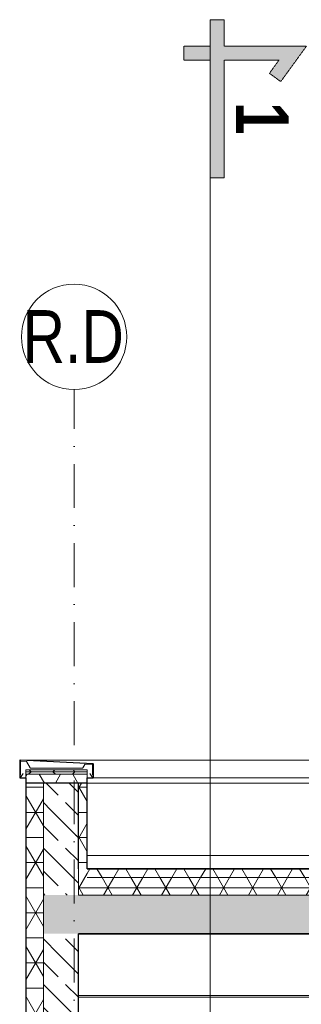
# Model space of a CAD drawing. Header units: millimetres. Extents: x -3176 to 162662, y -36434 to 57907.
# Tile 37 of 155: x 82044 to 83649, y 5051 to 10655. Entities that reach past the tile are written whole.
import ezdxf

# ---------------------------------------------------------------- set-up
doc = ezdxf.new("R2010")
doc.units = ezdxf.units.MM
doc.linetypes.add('1-Sheet - 32170-CIV-6170-DW-2035-015-02 - PRZEKROJE A-A - B-B$0$A_Dash_Dot_2_5mm_Axis', pattern=[45, 25, -10, 0, -10])
doc.linetypes.add('DASHED', pattern=[0.75, 0.5, -0.25])
for name, color, linetype, lineweight in [('!UG_kształtki', 10, 'Continuous', 30), ('1-Sheet - 32170-CIV-6170-DW-2035-015-02 - PRZEKROJE A-A - B-B$0$A-DETL-GENF', 8, 'Continuous', 0), ('1-Sheet - 32170-CIV-6170-DW-2035-015-02 - PRZEKROJE A-A - B-B$0$A-ROOF', 8, 'Continuous', 0), ('1-Sheet - 32170-CIV-6170-DW-2035-015-02 - PRZEKROJE A-A - B-B$0$A-ROOF-PATT', 8, 'Continuous', 0), ('1-Sheet - 32170-CIV-6170-DW-2035-015-02 - PRZEKROJE A-A - B-B$0$A-WALL', 8, 'Continuous', 0), ('1-Sheet - 32170-CIV-6170-DW-2035-015-02 - PRZEKROJE A-A - B-B$0$A-WALL-PATT', 8, 'Continuous', 0), ('1-Sheet - 32170-CIV-6170-DW-2035-015-02 - PRZEKROJE A-A - B-B$0$S-BEAM', 8, 'Continuous', 0), ('1-Sheet - 32170-CIV-6170-DW-2035-015-02 - PRZEKROJE A-A - B-B$0$S-GRID', 8, 'Continuous', 0), ('1-Sheet - 32170-CIV-6170-DW-2035-015-02 - PRZEKROJE A-A - B-B$0$S-GRID-IDEN', 8, 'Continuous', 0), ('G-ANNO-SYMB', 111, 'DASHED', 9)]:
    doc.layers.add(name, color=color, linetype=linetype, lineweight=lineweight)
doc.styles.add('1-Sheet - 32170-CIV-6170-DW-2035-015-02 - PRZEKROJE A-A - B-B$0$Arial_5', font='arial.ttf', dxfattribs={"width": 0.8, "height": 30})
doc.styles.add('Arial_B', font='arialbd.ttf', dxfattribs={"height": 400})
pattern_1 = [(5e-14, (17476.58, 400), (-1e-14, 14.287), []), (60, (17476.58, 400), (-12.372905, 7.1435), []), (120, (17476.58, 400), (-12.372905, -7.1435), [])]
pattern_2 = [(3e-14, (17476.58, 400), (-6e-15, 14.287), []), (60, (17476.58, 400), (-12.372905, 7.1435), []), (120, (17476.58, 400), (-12.372905, -7.1435), [])]

# ---------------------------------------------------------------- blocks, each defined once
blk = doc.blocks.new('1-Sheet - 32170-CIV-6170-DW-2035-015-02 - PRZEKROJE A-A - B-B$0$Wall Sweep - ATTYKA_OPIERZENIE_5_20_10-419809-B2_SC_BB - Dep_PW')
at = {"layer": '1-Sheet - 32170-CIV-6170-DW-2035-015-02 - PRZEKROJE A-A - B-B$0$A-DETL-GENF'}
h = blk.add_hatch(dxfattribs=at)
h.set_pattern_fill('FP_24', color=256, style=0, pattern_type=2)
h.set_pattern_definition([(0, (8523.222, 400), (0, 12.495), []), (45, (8523.222, 400), (0, 12.494577), [17.671, -17.671]), (315, (8523.222, 400), (0, -12.494577), [17.671, -17.671])])
h.paths.add_polyline_path([(-745.5, 636), (-710.5, 636), (-710.5, 638.5), (-745.5, 638.5)])
h = blk.add_hatch(dxfattribs=at)
h.set_pattern_fill('FP_25', color=256, style=0, pattern_type=2)
h.set_pattern_definition([(0, (8523.222, 400), (9.525, 5.499), [6.35, -12.7]), (240, (8523.222, 400), (-0.0002263, -10.998392), [6.35, -12.7]), (300, (8523.222, 400), (9.5247737, -5.499392), [0, -12.7, 6.35, 0])])
h.paths.add_polyline_path([(-715.5, 631), (-710.5, 631), (-710.5, 636), (-745.5, 636), (-745.5, 631), (-735.5, 631)])
for p, q in [((-749, 634.2), (-749, 643.8)), ((-748.79, 644), (-707.19, 642.02)), ((-748.5, 635.48), (-748.5, 643.28)), ((-748.29, 643.48), (-745.31, 643.33)), ((-743.05, 639.6), (-745.15, 643.23)), ((-742.88, 639.5), (-713.12, 639.5)), ((-712.95, 639.6), (-711.78, 641.63)), ((-711.59, 641.73), (-707.69, 641.54)), ((-707.5, 635.52), (-707.5, 641.34)), ((-707, 641.82), (-707, 634.2)), ((-748.8, 634), (-748.61, 634)), ((-748.44, 634.1), (-747, 636.5)), ((-745.5, 636), (-745.5, 638.5)), ((-745.5, 638.5), (-710.5, 638.5)), ((-745.5, 638.5), (-710.5, 638.5)), ((-745.5, 636), (-745.5, 638.5)), ((-710.5, 636), (-745.5, 636)), ((-745.5, 631), (-745.5, 636)), ((-745.5, 636), (-710.5, 636)), ((-710.5, 636), (-745.5, 636)), ((-710.5, 638.5), (-710.5, 636)), ((-710.5, 638.5), (-710.5, 636)), ((-710.5, 636), (-710.5, 631)), ((-707.56, 634.1), (-709, 636.5)), ((-707.2, 634), (-707.38, 634)), ((-710.5, 631), (-745.5, 631))]:
    blk.add_line(p, q, dxfattribs=at)
for centre, start, end in [((-748.8, 643.8), 87.2737, 180), ((-748.3, 643.28), 87.2737, 180), ((-745.32, 643.13), 30, 87.2737), ((-742.88, 639.7), 210, 270), ((-713.12, 639.7), 270, 330), ((-711.6, 641.53), 87.2737, 150), ((-707.7, 641.34), 0, 87.2737), ((-707.2, 641.82), 0, 87.2737), ((-748.8, 634.2), 180, 270), ((-748.61, 634.2), 270, 329.0362), ((-707.38, 634.2), 210.9638, 270), ((-707.2, 634.2), 270, 0)]:
    blk.add_arc(centre, 0.2, start, end, dxfattribs=at)
blk = doc.blocks.new('1-Sheet - 32170-CIV-6170-DW-2035-015-02 - PRZEKROJE A-A - B-B$0$Grid - A_Grid_Head_Circle_6mm-466136-B2_SC_BB - Dep_PW')
at = {"layer": '1-Sheet - 32170-CIV-6170-DW-2035-015-02 - PRZEKROJE A-A - B-B$0$S-GRID-IDEN'}
blk.add_circle((462, 885), 30, dxfattribs=at)
blk = doc.blocks.new('1-Sheet - 32170-CIV-6170-DW-2035-015-02 - PRZEKROJE A-A - B-B')
at = {"layer": '1-Sheet - 32170-CIV-6170-DW-2035-015-02 - PRZEKROJE A-A - B-B$0$A-ROOF-PATT', "lineweight": 9}
h = blk.add_hatch(dxfattribs=at)
h.set_pattern_fill('FP_20', color=256, angle=180, style=0, pattern_type=2)
h.set_pattern_definition(pattern_2)
h.paths.add_polyline_path([(8858.68, 577.25), (9407.86, 577.25), (9407.86, 582.25), (8242.86, 582.25), (8242.86, 577.25), (8807.44, 577.25)])
h = blk.add_hatch(dxfattribs=at)
h.set_pattern_fill('FP_20', color=256, angle=180, style=0, pattern_type=2)
h.set_pattern_definition(pattern_2)
h.paths.add_polyline_path([(8242.86, 567.25), (9407.86, 567.25), (9407.86, 577.25), (8242.86, 577.25)])
h = blk.add_hatch(dxfattribs=at)
h.set_pattern_fill('FP_19', color=256, angle=135, style=0, pattern_type=2)
h.set_pattern_definition([(315, (17476.58, 400), (12.93157, 12.93157), [12.192, -6.096]), (315, (17489.787, 400), (12.93157, 12.93157), [20.32, 0, 0, 0])])
h.paths.add_polyline_path([(9432.86, 545.23), (9432.86, 567.25), (8217.86, 567.25), (8217.86, 545.23), (9429.41, 545.23)])
at = {"layer": '1-Sheet - 32170-CIV-6170-DW-2035-015-02 - PRZEKROJE A-A - B-B$0$A-WALL-PATT', "lineweight": 9}
h = blk.add_hatch(dxfattribs=at)
h.set_pattern_fill('FP_20', color=256, angle=180, style=0, pattern_type=2)
h.set_pattern_definition(pattern_1)
h.paths.add_polyline_path([(8209.6, 275), (8217.86, 275), (8217.86, 631), (8207.86, 631), (8207.86, 275)])
h = blk.add_hatch(dxfattribs=at)
h.set_pattern_fill('FP_19', color=256, angle=135, style=0, pattern_type=2)
h.set_pattern_definition([(315, (17476.58, 400), (12.93157, 12.93157), [12.192, -6.096]), (315, (17489.787, 400), (12.93157, 12.93157), [20.32, 0, 0, 0])])
h.paths.add_polyline_path([(8217.86, 275), (8237.86, 275), (8237.86, 545.23), (8217.86, 545.23), (8217.86, 276.75)])
h.paths.add_polyline_path([(8237.86, 567.25), (8237.86, 631), (8217.86, 631), (8217.86, 567.25)])
h = blk.add_hatch(dxfattribs=at)
h.set_pattern_fill('FP_20', color=256, angle=180, style=0, pattern_type=2)
h.set_pattern_definition(pattern_1)
h.paths.add_polyline_path([(8237.86, 567.25), (8242.86, 567.25), (8242.86, 631), (8237.86, 631), (8237.86, 577.25)])
at = {"layer": '1-Sheet - 32170-CIV-6170-DW-2035-015-02 - PRZEKROJE A-A - B-B$0$A-ROOF', "lineweight": 35}
for p, q in [((9407.86, 582.25), (8242.86, 582.25)), ((8237.86, 545.23), (9412.86, 545.23))]:
    blk.add_line(p, q, dxfattribs=at)
at = {"layer": '1-Sheet - 32170-CIV-6170-DW-2035-015-02 - PRZEKROJE A-A - B-B$0$A-ROOF'}
for p, q in [((8242.86, 577.25), (9407.86, 577.25)), ((8242.86, 567.25), (9407.86, 567.25))]:
    blk.add_line(p, q, dxfattribs=at)
at = {"layer": '1-Sheet - 32170-CIV-6170-DW-2035-015-02 - PRZEKROJE A-A - B-B$0$A-WALL', "lineweight": 25}
for p, q in [((8204.36, 643.8), (8204.36, 634.2)), ((8246.17, 642.02), (8204.57, 644)), ((8246.36, 634.2), (8246.36, 641.82)), ((8204.56, 634), (8207.86, 634)), ((8207.86, 634), (8207.86, -210)), ((8242.86, 634), (8246.16, 634)), ((8242.86, 582.25), (8242.86, 634)), ((8242.86, 631), (8207.86, 631)), ((8237.86, 582.25), (8237.86, 631)), ((8237.86, -203.76), (8237.86, 545.23))]:
    blk.add_line(p, q, dxfattribs=at)
at = {"layer": '1-Sheet - 32170-CIV-6170-DW-2035-015-02 - PRZEKROJE A-A - B-B$0$A-WALL'}
for p, q in [((8987.86, 644), (8204.56, 644)), ((8246.16, 634), (9404.56, 634)), ((8217.86, -210), (8217.86, 631)), ((9407.86, 631), (8242.86, 631)), ((8242.86, 589.84), (8402.36, 589.84)), ((8237.86, 567.25), (8237.86, 582.25)), ((8237.86, 567.25), (8242.86, 567.25))]:
    blk.add_line(p, q, dxfattribs=at)
at = {"layer": '1-Sheet - 32170-CIV-6170-DW-2035-015-02 - PRZEKROJE A-A - B-B$0$A-WALL', "flags": 128}
for points in [[(8204.48, 643.98), (8204.44, 643.96), (8204.41, 643.93), (8204.38, 643.89)], [(8246.33, 641.92), (8246.3, 641.96), (8246.26, 641.99)], [(8204.39, 634.1), (8204.42, 634.06), (8204.46, 634.03)], [(8246.26, 634.03), (8246.3, 634.06), (8246.33, 634.1)]]:
    blk.add_lwpolyline(points, dxfattribs=at)
at = {"layer": '1-Sheet - 32170-CIV-6170-DW-2035-015-02 - PRZEKROJE A-A - B-B$0$A-WALL', "lineweight": 25}
for centre, start, end in [((8204.56, 643.8), 87.2737, 180), ((8246.16, 641.82), 0, 87.2737), ((8204.56, 634.2), 180, 270), ((8246.16, 634.2), 270, 0)]:
    blk.add_arc(centre, 0.2, start, end, dxfattribs=at)
at = {"layer": '1-Sheet - 32170-CIV-6170-DW-2035-015-02 - PRZEKROJE A-A - B-B$0$S-BEAM'}
for p, q in [((8237.86, 510.16), (8617.86, 510.16)), ((8237.86, 509.16), (9412.86, 509.16))]:
    blk.add_line(p, q, dxfattribs=at)
at = {"layer": '1-Sheet - 32170-CIV-6170-DW-2035-015-02 - PRZEKROJE A-A - B-B$0$S-GRID', "linetype": '1-Sheet - 32170-CIV-6170-DW-2035-015-02 - PRZEKROJE A-A - B-B$0$A_Dash_Dot_2_5mm_Axis'}
blk.add_line((8235.36, -292.66), (8235.36, 855), dxfattribs=at)
at = {"layer": '1-Sheet - 32170-CIV-6170-DW-2035-015-02 - PRZEKROJE A-A - B-B$0$A-DETL-GENF'}
blk.add_blockref('1-Sheet - 32170-CIV-6170-DW-2035-015-02 - PRZEKROJE A-A - B-B$0$Wall Sweep - ATTYKA_OPIERZENIE_5_20_10-419809-B2_SC_BB - Dep_PW', (8953.36, 0), dxfattribs=at)
at = {"layer": '1-Sheet - 32170-CIV-6170-DW-2035-015-02 - PRZEKROJE A-A - B-B$0$S-GRID-IDEN'}
blk.add_blockref('1-Sheet - 32170-CIV-6170-DW-2035-015-02 - PRZEKROJE A-A - B-B$0$Grid - A_Grid_Head_Circle_6mm-466136-B2_SC_BB - Dep_PW', (7773.36, 0), dxfattribs=at)
at = {"layer": '1-Sheet - 32170-CIV-6170-DW-2035-015-02 - PRZEKROJE A-A - B-B$0$S-GRID-IDEN', "insert": (8205.99, 900.18), "char_height": 30, "width": 70.5485, "attachment_point": 1, "style": '1-Sheet - 32170-CIV-6170-DW-2035-015-02 - PRZEKROJE A-A - B-B$0$Arial_5'}
blk.add_mtext('R.D', dxfattribs=at)

msp = doc.modelspace()

# ---------------------------------------------------------------- hatches: boundary and pattern name
at = {"layer": 'G-ANNO-SYMB', "true_color": 0x000000}
msp.add_hatch(color=18, dxfattribs=at).paths.add_polyline_path([(83128.59, 10504.92), (83128.59, 10654.92), (83208.59, 10654.92), (83208.59, 10504.92), (83678.59, 10504.92), (83531.65, 10302.66), (83466.92, 10349.69), (83521.58, 10424.92), (83208.59, 10424.92), (83208.59, 9754.92), (83128.59, 9754.92), (83128.59, 10424.92), (82978.59, 10424.92), (82978.59, 10504.92)])

# ---------------------------------------------------------------- linework, layer by layer
at = {"layer": 'G-ANNO-SYMB', "color": 18, "true_color": 0x000000}
for p, q in [((83208.59, 10654.92), (83128.59, 10654.92)), ((83128.59, 10654.92), (83128.59, 10504.92)), ((83128.59, 10654.92), (83128.59, 9454.92)), ((83208.59, 10504.92), (83208.59, 10654.92)), ((83128.59, 10504.92), (82978.59, 10504.92)), ((82978.59, 10504.92), (82978.59, 10424.92)), ((83678.59, 10504.92), (83208.59, 10504.92)), ((83531.65, 10302.66), (83678.59, 10504.92)), ((82978.59, 10424.92), (83128.59, 10424.92)), ((83128.59, 10424.92), (83128.59, 9754.92)), ((83208.59, 9754.92), (83208.59, 10424.92)), ((83208.59, 10424.92), (83521.58, 10424.92)), ((83521.58, 10424.92), (83466.92, 10349.69)), ((83466.92, 10349.69), (83531.65, 10302.66)), ((83128.59, 9754.92), (83208.59, 9754.92)), ((83128.59, -3144.01), (83128.59, 9454.92))]:
    msp.add_line(p, q, dxfattribs=at)

# ---------------------------------------------------------------- block references
at = {"layer": '!UG_kształtki', "xscale": 10, "yscale": 10, "zscale": 10}
msp.add_blockref('1-Sheet - 32170-CIV-6170-DW-2035-015-02 - PRZEKROJE A-A - B-B', (0, 0), dxfattribs=at)

# ---------------------------------------------------------------- texts
at = {"layer": 'G-ANNO-SYMB', "color": 18, "true_color": 0x000000, "style": 'Arial_B', "width": 0.8}
msp.add_text('1', height=300, rotation=270, dxfattribs=at).set_placement((83276.11, 10186.44))

doc.saveas('drawing.dxf')
